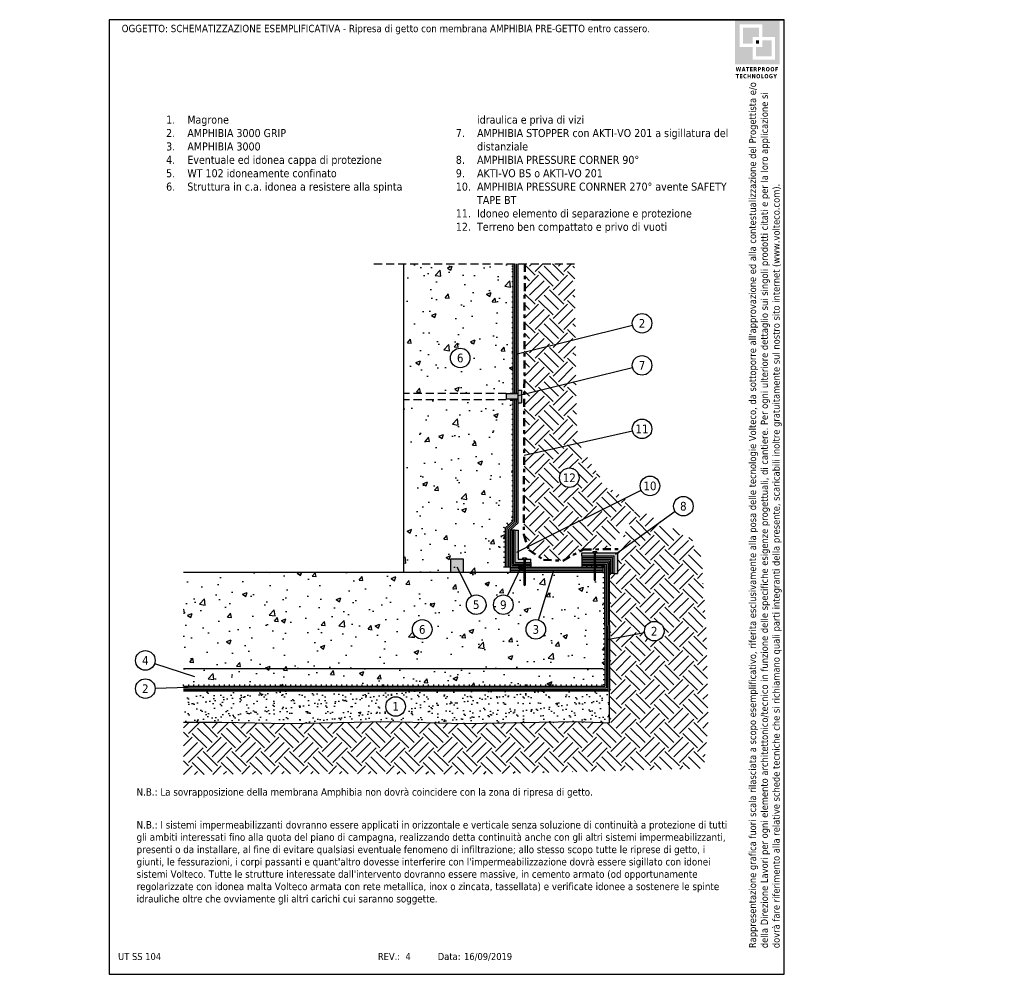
# Model space of a CAD drawing. Header units: millimetres. Extents: x 2530 to 2679, y 1884 to 1914.
import ezdxf
from ezdxf.enums import TextEntityAlignment as Align

# ---------------------------------------------------------------- set-up
doc = ezdxf.new("R2010")
doc.units = ezdxf.units.MM
for name, pattern in [('CONTINUA', [0]), ('DASHDOT', [1, 0.5, -0.25, 0, -0.25]), ('HIDDEN', [0.375, 0.25, -0.125])]:
    doc.linetypes.add(name, pattern=pattern)
doc.layers.add('109', color=7, linetype='CONTINUA')
doc.layers.add('nascosto', color=7, linetype='Continuous', lineweight=25, plot=False)
doc.styles.add('tahoma', font='tahoma.ttf', dxfattribs={"height": 0.3})
pattern_1 = [(50, (134.003, -1.8026), (1.45747735, -0.1275127), [0.1524, -1.6764]), (355, (134.003, -1.8026), (-0.2819474, 1.52845476), [0.12192, -1.3411247]), (100.451445, (134.1245, -1.8132), (1.17553, 1.400942), [0.1295201, -1.42472196]), (46.1842, (134.003, -1.3962), (2.1686323, -0.3363386), [0.2286, -2.5146]), (96.63556, (134.1837, -1.4242), (1.8992331, 1.979409), [0.1942802, -2.1370849]), (351.18415, (134.003, -1.3962), (1.899233, 1.979409), [0.1828797, -2.0116779]), (21, (134.2062, -1.4978), (1.21291513, -0.8181216), [0.1524, -1.6764]), (326, (134.2062, -1.4978), (0.4944162, 1.4735037), [0.12192, -1.34112]), (71.451445, (134.3073, -1.566), (1.70733135, 0.65538215), [0.1295201, -1.4247195]), (37.5, (134.003, -1.80256), (0.02470883, 0.67644031), [0, -1.324864, 0, -1.36144, 0, -1.3462]), (7.5, (134.003, -1.80256), (0.5345573, 0.8014446), [0, -0.776224, 0, -1.294384, 0, -0.51308]), (327.5, (133.54987, -1.80256), (1.08472476, -0.04582995), [0, -0.508, 0, -1.58496, 0, -2.10312]), (317.5, (133.3467, -1.8026), (1.18503345, 0.20341193), [0, -0.6604, 0, -1.052576, 0, -1.49352])]
pattern_2 = [(0, (134.003, -1.80256), (0, 0.15875), [])]

# ---------------------------------------------------------------- blocks, each defined once
blk = doc.blocks.new('BLOCK_121')
at = {"layer": '109', "color": 7}
blk.add_point((44475, 18953), dxfattribs=at)

msp = doc.modelspace()

# ---------------------------------------------------------------- hatches: boundary and pattern name
h = msp.add_hatch(color=252)
h.dxf.hatch_style = 1
h.paths.add_polyline_path([(2672.07, 1913.567), (2670.682, 1913.567), (2670.682, 1912.178), (2672.07, 1912.178)])
h.paths.add_polyline_path([(2670.827, 1912.718), (2670.827, 1913.42), (2671.529, 1913.42), (2671.529, 1913.027), (2671.925, 1913.027), (2671.925, 1912.325), (2671.223, 1912.325), (2671.223, 1912.718)], flags=16)
h.paths.add_polyline_path([(2670.93, 1912.822), (2670.93, 1913.316), (2671.425, 1913.316), (2671.425, 1913.027), (2671.223, 1913.027), (2671.223, 1912.822)], flags=0)
h.paths.add_polyline_path([(2671.326, 1912.718), (2671.529, 1912.718), (2671.529, 1912.923), (2671.822, 1912.923), (2671.822, 1912.429), (2671.326, 1912.429)], flags=0)
h.paths.add_polyline_path([(2671.326, 1912.822), (2671.326, 1912.923), (2671.425, 1912.923), (2671.425, 1912.822)], flags=0)
h.paths.add_polyline_path([(2671.425, 1913.316), (2670.93, 1913.316), (2670.93, 1912.822), (2671.223, 1912.822), (2671.223, 1913.027), (2671.425, 1913.027)], flags=0)
h.paths.add_polyline_path([(2671.425, 1912.923), (2671.326, 1912.923), (2671.326, 1912.822), (2671.425, 1912.822)], flags=0)
h.paths.add_polyline_path([(2671.822, 1912.923), (2671.529, 1912.923), (2671.529, 1912.718), (2671.326, 1912.718), (2671.326, 1912.429), (2671.822, 1912.429)], flags=0)
h = msp.add_hatch(color=252)
h.dxf.hatch_style = 1
h.paths.add_polyline_path([(2671.425, 1913.316), (2670.93, 1913.316), (2670.93, 1912.822), (2671.223, 1912.822), (2671.223, 1913.027), (2671.425, 1913.027)])
h = msp.add_hatch(color=252)
h.dxf.hatch_style = 1
h.paths.add_polyline_path([(2671.425, 1912.923), (2671.326, 1912.923), (2671.326, 1912.822), (2671.425, 1912.822)])
h = msp.add_hatch(color=252)
h.dxf.hatch_style = 1
h.paths.add_polyline_path([(2671.822, 1912.923), (2671.529, 1912.923), (2671.529, 1912.718), (2671.326, 1912.718), (2671.326, 1912.429), (2671.822, 1912.429)])
at = {"linetype": 'CONTINUA'}
h = msp.add_hatch(dxfattribs=at)
h.set_pattern_fill('EARTH', color=8, scale=0.1, angle=45, style=0)
h.set_pattern_definition([(45, (-1468.25826, -453.38616), (0, 0.89802561), [0.635, -0.635]), (45, (-1468.42664, -453.2178), (0, 0.89802561), [0.635, -0.635]), (45, (-1468.595, -453.0494), (0, 0.89802561), [0.635, -0.635]), (135, (-1468.595, -452.93714), (-0.89802561, 0), [0.635, -0.635]), (135, (-1468.42664, -452.76876), (-0.89802561, 0), [0.635, -0.635]), (135, (-1468.25826, -452.6004), (-0.89802561, 0), [0.635, -0.635])])
edge = h.paths.add_edge_path()
edge.add_line((2669.64, 1896.816), (2669.314, 1897.421))
edge.add_line((2669.314, 1897.421), (2667.786, 1898.267))
edge.add_line((2667.786, 1898.267), (2667.608, 1898.396))
edge.add_line((2667.608, 1898.396), (2667.038, 1897.094))
edge.add_line((2667.038, 1897.094), (2667.017, 1896.982))
edge.add_line((2667.017, 1896.982), (2667.018, 1896.332))
edge.add_line((2667.018, 1896.332), (2666.918, 1896.332))
edge.add_line((2666.918, 1896.332), (2666.768, 1896.332))
edge.add_line((2666.768, 1896.332), (2666.773, 1894.283))
edge.add_line((2666.773, 1894.283), (2667.866, 1894.488))
edge.add_arc((2668.165, 1894.544), 0.304, 180, 190.6274, ccw=False)
edge.add_arc((2668.165, 1894.544), 0.304, 0, 180, ccw=False)
edge.add_arc((2668.165, 1894.544), 0.304, -169.3726, 0, ccw=False)
edge.add_line((2667.866, 1894.488), (2666.773, 1894.283))
edge.add_line((2666.773, 1894.283), (2666.776, 1892.732))
edge.add_line((2666.776, 1892.732), (2666.776, 1891.69))
edge.add_line((2666.776, 1891.69), (2665.753, 1891.728))
edge.add_line((2665.753, 1891.728), (2662.253, 1891.668))
edge.add_line((2662.253, 1891.668), (2659.86, 1891.735))
edge.add_line((2659.86, 1891.735), (2656.761, 1891.672))
edge.add_line((2656.761, 1891.672), (2654.717, 1891.711))
edge.add_line((2654.717, 1891.711), (2653.523, 1891.711))
edge.add_line((2653.523, 1891.711), (2653.523, 1890.081))
edge.add_line((2653.523, 1890.081), (2657.378, 1890.106))
edge.add_line((2657.378, 1890.106), (2662.764, 1890.096))
edge.add_line((2662.764, 1890.096), (2669.702, 1890.27))
edge.add_line((2669.702, 1890.27), (2669.847, 1891.575))
edge.add_line((2669.847, 1891.575), (2669.792, 1894.414))
edge.add_line((2669.792, 1894.414), (2669.64, 1896.816))
h.paths.add_polyline_path([(2664.137, 1905.968), (2664.118, 1900.668), (2665.749, 1901.07), (2665.685, 1905.968)])
h.paths.add_polyline_path([(2665.965, 1897.085), (2666.763, 1897.092), (2667.608, 1898.396), (2667.231, 1898.669), (2664.229, 1897.174), (2664.262, 1897.072), (2664.721, 1896.759), (2665.316, 1896.734)])
h.paths.add_polyline_path([(2664.118, 1900.668), (2664.113, 1899.356), (2666.14, 1899.857), (2665.819, 1900.364), (2665.749, 1901.07)])
edge = h.paths.add_edge_path()
edge.add_arc((2665.523, 1899.316), 0.304, 0, 360)
h.paths.add_polyline_path([(2664.113, 1899.356), (2664.106, 1897.551), (2664.229, 1897.174), (2667.231, 1898.669), (2666.605, 1899.123), (2666.14, 1899.857)])
h = msp.add_hatch()
h.set_pattern_fill('AR-CONC', color=256, scale=0.008)
h.set_pattern_definition(pattern_1)
h.paths.add_polyline_path([(2665.024, 1896.382), (2664.145, 1896.382), (2664.145, 1895.975), (2664.13, 1895.96), (2664.115, 1895.975), (2664.115, 1896.382), (2653.523, 1896.382), (2653.523, 1892.832), (2666.626, 1892.832), (2666.618, 1896.582), (2666.568, 1896.532), (2666.568, 1896.382), (2666.332, 1896.382), (2666.332, 1896.125), (2666.317, 1896.11), (2666.302, 1896.125), (2666.302, 1896.382), (2665.024, 1896.382), (2664.568, 1894.888, -0.329987), (2664.784, 1894.597, -1), (2664.176, 1894.597, -0.503774), (2664.568, 1894.888)])
h.paths.add_polyline_path([(2661.251, 1894.597, -1), (2660.643, 1894.597, -1)], flags=16)
h.paths.add_polyline_path([(2663.78, 1905.968), (2660.374, 1905.968), (2660.374, 1901.942), (2663.78, 1901.942)])
h.paths.add_polyline_path([(2662.433, 1903.042, -1), (2661.825, 1903.042, -1)], flags=16)
h.paths.add_polyline_path([(2660.775, 1894.386), (2661.119, 1894.386), (2661.119, 1894.808), (2660.775, 1894.808)], flags=8)
h.paths.add_polyline_path([(2661.957, 1902.831), (2662.3, 1902.831), (2662.3, 1903.252), (2661.957, 1903.252)], flags=8)
h = msp.add_hatch()
h.set_pattern_fill('LINE', color=256, scale=0.05)
h.set_pattern_definition(pattern_2)
h.paths.add_polyline_path([(2663.53, 1897.748), (2663.48, 1897.77), (2663.48, 1896.532), (2663.53, 1896.532)])
h.paths.add_polyline_path([(2663.78, 1901.742), (2663.73, 1901.742), (2663.73, 1897.998), (2663.78, 1897.976)])
h.paths.add_polyline_path([(2663.78, 1905.968), (2663.73, 1905.968), (2663.73, 1901.942), (2663.78, 1901.942)])
h = msp.add_hatch(color=4)
h.dxf.hatch_style = 1
h.paths.add_polyline_path([(2663.93, 1905.968), (2663.88, 1905.968), (2663.88, 1903.159), (2663.93, 1903.171)])
h.paths.add_polyline_path([(2663.83, 1905.968), (2663.78, 1905.968), (2663.78, 1901.942), (2663.83, 1901.942)])
h.paths.add_polyline_path([(2663.93, 1903.171), (2663.88, 1903.159), (2663.88, 1901.942), (2663.93, 1901.942)])
h = msp.add_hatch(color=1)
h.dxf.hatch_style = 1
h.paths.add_polyline_path([(2664.03, 1902.042), (2663.93, 1902.042), (2663.93, 1901.922), (2663.56, 1901.922), (2663.56, 1901.762), (2663.93, 1901.762), (2663.93, 1901.642), (2664.03, 1901.642)])
h = msp.add_hatch(color=4)
h.dxf.hatch_style = 1
h.paths.add_polyline_path([(2666.667, 1896.632), (2666.332, 1896.632), (2666.332, 1896.582), (2666.618, 1896.582), (2666.618, 1896.582), (2666.626, 1892.832), (2666.626, 1892.832), (2653.523, 1892.832), (2653.523, 1892.782), (2666.676, 1892.782)])
h.paths.add_polyline_path([(2666.776, 1892.732), (2666.773, 1894.283), (2666.723, 1894.273), (2666.726, 1892.732), (2653.523, 1892.732), (2653.523, 1892.682), (2666.776, 1892.682)])
h.paths.add_polyline_path([(2666.302, 1896.632), (2665.917, 1896.632), (2665.917, 1896.582), (2666.302, 1896.582)], flags=16)
h.paths.add_polyline_path([(2666.767, 1896.732), (2666.332, 1896.732), (2666.332, 1896.682), (2666.717, 1896.682), (2666.723, 1894.273), (2666.773, 1894.283)])
h.paths.add_polyline_path([(2666.302, 1896.732), (2665.917, 1896.732), (2665.917, 1896.682), (2666.302, 1896.682)])
h.paths.add_polyline_path([(2666.302, 1896.782), (2665.917, 1896.782), (2665.917, 1896.732), (2666.302, 1896.732)])
h.paths.add_polyline_path([(2666.818, 1896.782), (2666.332, 1896.782), (2666.332, 1896.732), (2666.767, 1896.732), (2666.768, 1896.332), (2666.818, 1896.332)], flags=17)
h.paths.add_polyline_path([(2666.918, 1896.882), (2666.332, 1896.882), (2666.332, 1896.832), (2666.868, 1896.832), (2666.868, 1896.332), (2666.918, 1896.332)])
h.paths.add_polyline_path([(2666.302, 1896.882), (2665.917, 1896.882), (2665.917, 1896.832), (2666.302, 1896.832)])
h.paths.add_polyline_path([(2666.568, 1896.532), (2666.332, 1896.532), (2666.332, 1896.482), (2666.568, 1896.482)], flags=17)
h.paths.add_polyline_path([(2666.568, 1896.432), (2666.332, 1896.432), (2666.332, 1896.382), (2666.568, 1896.382)], flags=17)
h.paths.add_polyline_path([(2666.302, 1896.532), (2664.145, 1896.532), (2664.145, 1896.482), (2666.302, 1896.482)], flags=17)
h.paths.add_polyline_path([(2666.302, 1896.432), (2665.039, 1896.432), (2665.024, 1896.382), (2666.302, 1896.382)], flags=17)
h.paths.add_polyline_path([(2665.039, 1896.432), (2664.145, 1896.432), (2664.145, 1896.382), (2665.024, 1896.382)], flags=17)
h.paths.add_polyline_path([(2664.115, 1896.432), (2663.68, 1896.432), (2663.68, 1896.382), (2664.115, 1896.382)], flags=17)
h.paths.add_polyline_path([(2664.115, 1896.682), (2663.83, 1896.682), (2663.83, 1897.682), (2663.78, 1897.682), (2663.78, 1896.632), (2664.115, 1896.632)])
h.paths.add_polyline_path([(2664.33, 1896.582), (2664.145, 1896.582), (2664.145, 1896.532), (2664.33, 1896.532)], flags=17)
h.paths.add_polyline_path([(2664.33, 1896.682), (2664.145, 1896.682), (2664.145, 1896.632), (2664.33, 1896.632)])
h.paths.add_polyline_path([(2663.58, 1897.726), (2663.83, 1897.954), (2663.83, 1901.742), (2663.78, 1901.742), (2663.78, 1897.976), (2663.53, 1897.748), (2663.53, 1896.532), (2663.58, 1896.532)])
h.paths.add_polyline_path([(2663.68, 1897.682), (2663.93, 1897.91), (2663.93, 1901.742), (2663.88, 1901.742), (2663.88, 1897.932), (2663.63, 1897.704), (2663.63, 1896.532), (2663.68, 1896.534)])
edge = h.paths.add_edge_path()
edge.add_arc((2664.028, 1896.532), 0.0871, 144.9764, 180)
edge.add_line((2663.941, 1896.532), (2663.68, 1896.532))
edge.add_line((2663.68, 1896.532), (2663.68, 1897.682))
edge.add_line((2663.68, 1897.682), (2663.73, 1897.682))
edge.add_line((2663.73, 1897.682), (2663.73, 1896.582))
edge.add_line((2663.73, 1896.582), (2663.956, 1896.582))
edge = h.paths.add_edge_path()
edge.add_arc((2664.028, 1896.532), 0.0871, 0, 35.0236)
edge.add_line((2664.099, 1896.582), (2664.115, 1896.582))
edge.add_line((2664.115, 1896.582), (2664.115, 1896.532))
edge.add_line((2664.115, 1896.532), (2664.115, 1896.532))
edge = h.paths.add_edge_path()
edge.add_arc((2664.028, 1896.532), 0.0871, 180, 215.0236)
edge.add_line((2663.956, 1896.482), (2663.68, 1896.482))
edge.add_line((2663.68, 1896.482), (2663.68, 1896.532))
edge.add_line((2663.68, 1896.532), (2663.941, 1896.532))
edge = h.paths.add_edge_path()
edge.add_arc((2664.028, 1896.532), 0.0871, 324.9764, 360)
edge.add_line((2664.115, 1896.532), (2664.115, 1896.532))
edge.add_line((2664.115, 1896.532), (2664.115, 1896.482))
edge.add_line((2664.115, 1896.482), (2664.099, 1896.482))
h = msp.add_hatch()
h.set_pattern_fill('AR-CONC', color=256, scale=0.008)
h.set_pattern_definition(pattern_1)
h.paths.add_polyline_path([(2663.78, 1901.742), (2660.374, 1901.742), (2660.374, 1896.382), (2663.68, 1896.382), (2663.68, 1896.532), (2663.68, 1897.107), (2663.469, 1897.107), (2663.469, 1897.082), (2663.486, 1897.044), (2663.523, 1897.023), (2663.58, 1896.988), (2663.619, 1896.955), (2663.619, 1896.62), (2663.569, 1896.62), (2663.569, 1896.932), (2663.551, 1896.948), (2663.498, 1896.98), (2663.447, 1897.009), (2663.419, 1897.071), (2663.419, 1897.223), (2662.425, 1897.448, -0.894548), (2661.825, 1897.515, -1), (2662.433, 1897.515, -0.055661), (2662.425, 1897.448), (2663.419, 1897.223), (2663.419, 1897.475), (2663.469, 1897.475), (2663.469, 1897.107), (2663.53, 1897.107), (2663.53, 1897.748), (2663.78, 1897.976)])
h = msp.add_hatch()
h.set_pattern_fill('ANSI31', color=256, scale=0.05, angle=90)
h.set_pattern_definition([(135, (134.003, -1.80256), (-0.1122532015, -0.1122532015), [])])
h.paths.add_polyline_path([(2663.78, 1897.976), (2663.73, 1897.998), (2663.48, 1897.77), (2663.53, 1897.748)])
h = msp.add_hatch(color=1)
h.dxf.hatch_style = 1
h.paths.add_polyline_path([(2663.93, 1897.682), (2663.83, 1897.682), (2663.83, 1896.682), (2664.115, 1896.682), (2664.115, 1896.782), (2663.93, 1896.782)])
h.paths.add_polyline_path([(2664.33, 1896.782), (2664.145, 1896.782), (2664.145, 1896.682), (2664.33, 1896.682)])
h.paths.add_polyline_path([(2666.302, 1896.982), (2665.917, 1896.982), (2665.917, 1896.882), (2666.302, 1896.882)])
h.paths.add_polyline_path([(2667.017, 1896.982), (2666.332, 1896.982), (2666.332, 1896.882), (2666.918, 1896.882), (2666.918, 1896.332), (2667.018, 1896.332)])
h = msp.add_hatch(color=1)
h.dxf.hatch_style = 1
h.paths.add_polyline_path([(2662.227, 1896.782), (2661.827, 1896.782), (2661.827, 1896.382), (2662.227, 1896.382)])
h = msp.add_hatch()
h.set_pattern_fill('LINE', color=256, scale=0.05, angle=90)
h.set_pattern_definition([(90, (134.003, -1.80256), (-0.15875, 0), [])])
h.paths.add_polyline_path([(2666.576, 1892.882), (2653.523, 1892.882), (2653.523, 1892.832), (2666.626, 1892.832)])
h.paths.add_polyline_path([(2666.302, 1896.582), (2665.917, 1896.582), (2665.917, 1896.532), (2666.302, 1896.532)])
h.paths.add_polyline_path([(2666.568, 1896.532), (2666.568, 1896.532), (2666.332, 1896.532), (2666.332, 1896.582), (2666.618, 1896.582)])
h = msp.add_hatch(color=58)
h.dxf.hatch_style = 1
h.paths.add_polyline_path([(2663.941, 1896.532, 1), (2664.115, 1896.532, 1)])
h = msp.add_hatch()
h.set_pattern_fill('LINE', color=256, scale=0.05)
h.set_pattern_definition(pattern_2)
h.paths.add_polyline_path([(2666.618, 1896.582), (2666.568, 1896.532), (2666.576, 1892.882), (2666.626, 1892.832), (2666.626, 1892.832)])
h = msp.add_hatch()
h.set_pattern_fill('ANGLE', color=58)
h.set_pattern_definition([(0, (38.073, -2.6775), (0, 6.985), [5.08, -1.905]), (90, (38.073, -2.6775), (-6.985, 4e-16), [5.08, -1.905])])
h.paths.add_polyline_path([(2648.599, 1895.785, 1), (2648.424, 1895.785, 1)])
h = msp.add_hatch()
h.set_pattern_fill('AR-SAND', color=256, scale=0.008)
h.set_pattern_definition([(37.5, (-1468.25826, -453.38616), (-0.01280025, 0.39153059), [0, -0.308864, 0, -0.34544, 0, -0.3302]), (7.5, (-1468.25826, -453.38616), (0.359618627, 0.57346008), [0, -0.166624, 0, -0.278384, 0, -0.10668]), (327.5, (-1468.5082, -453.38616), (0.632793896, 0.001149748), [0, -0.1016, 0, -0.36576, 0, -0.47752]), (317.5, (-1468.5082, -453.38616), (0.61084516, 0.17834346), [0, -0.0508, 0, -0.239776, 0, -0.27432])])
h.paths.add_polyline_path([(2666.776, 1892.682), (2653.523, 1892.682), (2653.523, 1891.711), (2654.717, 1891.711), (2656.761, 1891.672), (2659.86, 1891.735), (2662.253, 1891.668), (2665.753, 1891.728), (2666.776, 1891.69)])
edge = h.paths.add_edge_path(flags=16)
edge.add_arc((2660.12, 1892.2), 0.304, 0, 360)
h.paths.add_polyline_path([(2659.951, 1891.997), (2660.289, 1891.997), (2660.289, 1892.404), (2659.951, 1892.404)], flags=0)

# ---------------------------------------------------------------- linework, layer by layer
for p, q in [((2666.209, 1913.567), (2672.209, 1913.567)), ((2667.489, 1904.049), (2663.86, 1903.154)), ((2667.489, 1902.74), (2663.93, 1901.86)), ((2663.93, 1901.922), (2663.56, 1901.922)), ((2663.56, 1901.922), (2663.56, 1901.762)), ((2663.93, 1902.042), (2664.03, 1902.042)), ((2664.03, 1902.042), (2664.03, 1901.642)), ((2663.93, 1901.762), (2663.56, 1901.762)), ((2663.93, 1901.642), (2664.03, 1901.642)), ((2667.487, 1900.769), (2664.115, 1900.009)), ((2663.888, 1897.004), (2667.757, 1898.931)), ((2668.814, 1898.265), (2666.958, 1896.93)), ((2663.53, 1897.748), (2663.78, 1897.976)), ((2663.58, 1897.726), (2663.83, 1897.954)), ((2663.63, 1897.704), (2663.88, 1897.932)), ((2663.68, 1897.682), (2663.93, 1897.91)), ((2663.78, 1897.976), (2663.73, 1897.998)), ((2663.53, 1897.748), (2663.48, 1897.77)), ((2663.53, 1897.748), (2663.53, 1896.532)), ((2663.58, 1897.726), (2663.58, 1896.532)), ((2663.63, 1897.704), (2663.63, 1896.532)), ((2663.68, 1897.682), (2663.68, 1896.532)), ((2663.83, 1897.682), (2663.68, 1897.682)), ((2663.73, 1897.682), (2663.73, 1896.582)), ((2663.78, 1897.682), (2663.78, 1896.632)), ((2663.83, 1897.682), (2663.83, 1896.682)), ((2663.83, 1897.682), (2663.93, 1897.682)), ((2663.93, 1897.682), (2663.93, 1896.782)), ((2665.917, 1896.882), (2665.917, 1896.982)), ((2666.255, 1897.012), (2666.255, 1896.982)), ((2666.302, 1896.125), (2666.302, 1896.982)), ((2666.332, 1896.982), (2666.332, 1896.125)), ((2666.38, 1897.012), (2666.38, 1896.982)), ((2662.227, 1896.782), (2661.827, 1896.782)), ((2661.827, 1896.782), (2661.827, 1896.382)), ((2662.227, 1896.382), (2662.227, 1896.782)), ((2664.068, 1896.812), (2664.068, 1896.782)), ((2664.115, 1895.975), (2664.115, 1896.782)), ((2664.145, 1896.782), (2664.145, 1895.975)), ((2664.192, 1896.812), (2664.192, 1896.782)), ((2664.33, 1896.682), (2664.33, 1896.782)), ((2664.33, 1896.682), (2664.33, 1896.532)), ((2665.917, 1896.882), (2666.302, 1896.882)), ((2665.917, 1896.882), (2665.917, 1896.732)), ((2665.917, 1896.832), (2666.302, 1896.832)), ((2665.917, 1896.732), (2665.917, 1896.532)), ((2666.332, 1896.882), (2666.918, 1896.882)), ((2666.332, 1896.832), (2666.868, 1896.832)), ((2666.332, 1896.782), (2666.818, 1896.782)), ((2666.332, 1896.732), (2666.767, 1896.732)), ((2666.818, 1896.332), (2666.818, 1896.782)), ((2666.868, 1896.332), (2666.868, 1896.832)), ((2666.918, 1896.332), (2666.918, 1896.882)), ((2662.489, 1895.636), (2662.034, 1896.533)), ((2663.68, 1896.532), (2663.48, 1896.532)), ((2663.601, 1895.639), (2664.028, 1896.532)), ((2663.68, 1896.532), (2663.68, 1896.382)), ((2664.568, 1894.888), (2665.042, 1896.441)), ((2666.568, 1896.532), (2666.618, 1896.582)), ((2666.317, 1896.11), (2666.302, 1896.125)), ((2666.317, 1896.11), (2666.332, 1896.125)), ((2666.918, 1896.332), (2666.768, 1896.332)), ((2666.918, 1896.332), (2667.018, 1896.332)), ((2664.13, 1895.96), (2664.115, 1895.975)), ((2664.13, 1895.96), (2664.145, 1895.975)), ((2667.866, 1894.488), (2666.699, 1894.269)), ((2652.622, 1893.537), (2653.859, 1893.134)), ((2652.637, 1892.767), (2653.666, 1892.805))]:
    msp.add_line(p, q)
at = {"linetype": 'HIDDEN'}
for p, q in [((2659.446, 1905.968), (2665.685, 1905.968)), ((2663.93, 1901.942), (2660.374, 1901.942)), ((2663.93, 1901.742), (2660.374, 1901.742))]:
    msp.add_line(p, q, dxfattribs=at)
at = {"linetype": 'DASHDOT', "lineweight": 50, "ltscale": 0.5}
msp.add_lwpolyline([(2664.137, 1905.968), (2664.106, 1897.551), (2664.262, 1897.072), (2664.721, 1896.759), (2665.316, 1896.734), (2665.965, 1897.085), (2667.038, 1897.094)], dxfattribs=at)
msp.add_lwpolyline([(2653.523, 1891.711), (2654.717, 1891.711), (2656.761, 1891.672), (2659.86, 1891.735), (2662.253, 1891.668), (2665.753, 1891.728), (2666.776, 1891.69), (2666.776, 1892.732)])
for centre, radius in [((2667.784, 1904.122), 0.304), ((2662.129, 1903.042), 0.304), ((2667.784, 1902.813), 0.304), ((2667.784, 1900.836), 0.304), ((2665.523, 1899.316), 0.304), ((2664.028, 1896.532), 0.0871), ((2662.627, 1895.365), 0.304), ((2663.47, 1895.365), 0.304), ((2660.947, 1894.597), 0.304), ((2664.48, 1894.597), 0.304), ((2668.165, 1894.544), 0.304)]:
    msp.add_circle(centre, radius)
at = {"layer": '109', "color": 7, "linetype": 'CONTINUA'}
for p, q in [((2660.374, 1896.382), (2660.374, 1905.968)), ((2663.78, 1901.942), (2663.78, 1905.968)), ((2663.78, 1901.942), (2663.78, 1905.968)), ((2663.83, 1901.942), (2663.83, 1905.968)), ((2663.88, 1901.942), (2663.88, 1905.968)), ((2663.93, 1901.642), (2663.93, 1905.968)), ((2663.78, 1897.976), (2663.78, 1901.742)), ((2663.83, 1897.954), (2663.83, 1901.742)), ((2663.88, 1897.932), (2663.88, 1901.742)), ((2663.93, 1897.91), (2663.93, 1901.742)), ((2665.917, 1896.982), (2666.302, 1896.982)), ((2666.38, 1897.012), (2666.255, 1897.012)), ((2666.332, 1896.982), (2667.017, 1896.982)), ((2667.017, 1896.982), (2667.018, 1896.332)), ((2663.83, 1896.682), (2664.115, 1896.682)), ((2663.93, 1896.782), (2664.115, 1896.782)), ((2664.192, 1896.812), (2664.068, 1896.812)), ((2664.145, 1896.782), (2664.33, 1896.782)), ((2664.145, 1896.682), (2664.33, 1896.682)), ((2665.917, 1896.782), (2666.302, 1896.782)), ((2665.917, 1896.732), (2666.302, 1896.732)), ((2665.917, 1896.682), (2666.302, 1896.682)), ((2666.332, 1896.682), (2666.717, 1896.682)), ((2666.717, 1896.682), (2666.726, 1892.732)), ((2666.767, 1896.732), (2666.776, 1892.732)), ((2653.523, 1896.382), (2664.115, 1896.382)), ((2663.68, 1896.532), (2663.941, 1896.532)), ((2663.68, 1896.482), (2663.956, 1896.482)), ((2663.68, 1896.432), (2664.115, 1896.432)), ((2663.73, 1896.582), (2663.956, 1896.582)), ((2663.78, 1896.632), (2664.115, 1896.632)), ((2664.099, 1896.582), (2664.115, 1896.582)), ((2664.099, 1896.482), (2664.115, 1896.482)), ((2664.115, 1896.532), (2664.115, 1896.532)), ((2664.145, 1896.632), (2664.33, 1896.632)), ((2664.145, 1896.582), (2664.33, 1896.582)), ((2664.145, 1896.532), (2666.302, 1896.532)), ((2664.145, 1896.482), (2666.302, 1896.482)), ((2664.145, 1896.432), (2666.302, 1896.432)), ((2664.145, 1896.382), (2666.302, 1896.382)), ((2665.917, 1896.632), (2666.302, 1896.632)), ((2665.917, 1896.582), (2666.302, 1896.582)), ((2666.332, 1896.632), (2666.667, 1896.632)), ((2666.332, 1896.582), (2666.618, 1896.582)), ((2666.332, 1896.532), (2666.568, 1896.532)), ((2666.332, 1896.482), (2666.568, 1896.482)), ((2666.332, 1896.432), (2666.568, 1896.432)), ((2666.332, 1896.382), (2666.568, 1896.382)), ((2666.568, 1896.532), (2666.568, 1896.382)), ((2666.618, 1896.582), (2666.626, 1892.832)), ((2666.667, 1896.632), (2666.676, 1892.782)), ((2653.523, 1893.382), (2666.575, 1893.382)), ((2653.523, 1892.832), (2666.626, 1892.832)), ((2653.523, 1892.782), (2666.676, 1892.782)), ((2653.523, 1892.732), (2666.726, 1892.732)), ((2653.523, 1892.682), (2666.776, 1892.682))]:
    msp.add_line(p, q, dxfattribs=at)
for centre in [(2667.784, 1904.122), (2662.129, 1903.042), (2667.784, 1902.813), (2667.784, 1900.836), (2665.523, 1899.316), (2668.032, 1899.062), (2669.07, 1898.43), (2662.627, 1895.365), (2663.47, 1895.365), (2660.947, 1894.597), (2664.48, 1894.597), (2668.165, 1894.544), (2652.333, 1893.632), (2652.333, 1892.756), (2660.12, 1892.2)]:
    msp.add_circle(centre, 0.304, dxfattribs=at)
at = {"layer": 'nascosto', "color": 3, "linetype": 'CONTINUA', "lineweight": 30}
for p, q in [((2651.209, 1913.567), (2651.209, 1883.867)), ((2672.209, 1913.567), (2651.209, 1913.567)), ((2672.209, 1883.867), (2672.209, 1913.567)), ((2651.209, 1883.867), (2672.209, 1883.867))]:
    msp.add_line(p, q, dxfattribs=at)

# ---------------------------------------------------------------- block references
at = {"layer": '109', "color": 7, "linetype": 'CONTINUA', "xscale": 0.0009500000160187, "yscale": 0.0009500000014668, "zscale": 0.00095}
msp.add_blockref('BLOCK_121', (2618.94, 1878.376), dxfattribs=at)

# ---------------------------------------------------------------- texts
at = {"style": 'tahoma'}
for s, p in [('UT SS 104', (2651.486, 1884.531)), ('REV.:', (2659.567, 1884.531)), (' 4', (2660.343, 1884.531)), ('Data:', (2661.431, 1884.531)), ('16/09/2019', (2662.248, 1884.531))]:
    msp.add_text(s, height=0.22, rotation=0.0017, dxfattribs=at).set_placement(p, align=Align.TOP_LEFT)
at = {"insert": (2651.596, 1913.408), "char_height": 0.23, "attachment_point": 1, "style": 'tahoma'}
msp.add_mtext_dynamic_manual_height_columns('OGGETTO: SCHEMATIZZAZIONE ESEMPLIFICATIVA - Ripresa di getto con membrana AMPHIBIA PRE-GETTO entro cassero.', width=19.87543, gutter_width=0, heights=[0.567], dxfattribs=at)
at = {"color": 252, "insert": (2670.699, 1912.091), "char_height": 0.13017, "attachment_point": 1, "style": 'tahoma'}
msp.add_mtext_dynamic_manual_height_columns('{\\fTahoma|b1|i0|c0|p34;\\T1.1;WATERPROOF TECHNOLOGY}', width=1.63687, gutter_width=12.5, heights=[0], dxfattribs=at)
at = {"insert": (2671.113, 1884.681), "char_height": 0.22, "attachment_point": 1, "rotation": 90, "style": 'tahoma'}
msp.add_mtext_dynamic_manual_height_columns("Rappresentazione grafica fuori scala rilasciata a scopo esemplificativo, riferita esclusivamente alla posa delle tecnologie Volteco, da sottoporre all'approvazione ed alla contestualizzazione del Progettista e/o della Direzione Lavori per ogni elemento architettonico/tecnico in funzione delle specifiche esigenze progettuali, di cantiere. Per ogni ulteriore dettaglio sui singoli prodotti citati e per la loro applicazione si dovrà fare riferimento alla relative schede tecniche che si richiamano quali parti integranti della presente, scaricabili inoltre gratuitamente sul nostro sito internet (www.volteco.com).", width=26.9233, gutter_width=0, heights=[3.545], dxfattribs=at)
note = msp.add_mtext_static_columns([''] * 2, width=8.5663, gutter_width=0.446, height=2.186, dxfattribs=dict(insert=(2652.98, 1910.582), char_height=0.22, attachment_point=1, style='tahoma'))
for column, words in zip([note] + note.columns.linked_columns, ['\\pi-0.66,l0.66,t0.66;{\\H1.1364x;1.^IMagrone\\P2.^IAMPHIBIA 3000 GRIP\\P3.^IAMPHIBIA 3000\\P4.^IEventuale ed idonea cappa di protezione\\P5.^IWT 102 idoneamente confinato \\P6.^IStruttura in c.a. idonea a resistere alla spinta idraulica e priva di vizi\\P7.^IAMPHIBIA STOPPER con AKTI-VO 201 a sigillatura del distanziale\\P}', '\\pi-0.66,l0.66,t0.66;{\\H1.1364x;8.^IAMPHIBIA PRESSURE CORNER 90°\\P9.^IAKTI-VO BS o AKTI-VO 201\\P10.^IAMPHIBIA PRESSURE CONRNER 270° avente SAFETY TAPE BT\\P11.^IIdoneo elemento di separazione e protezione\\P12.^ITerreno ben compattato e privo di vuoti\\P\\pi0,l0,tz;\\P}']):
    column.text = words
at = {"char_height": 0.23, "width": 18.51096, "attachment_point": 1, "style": 'tahoma'}
for s, insert in [('N.B.: La sovrapposizione della membrana Amphibia non dovrà coincidere con la zona di ripresa di getto.', (2652.061, 1889.654)), ("N.B.: I sistemi impermeabilizzanti dovranno essere applicati in orizzontale e verticale senza soluzione di continuità a protezione di tutti gli ambiti interessati fino alla quota del piano di campagna, realizzando detta continuità anche con gli altri sistemi impermeabilizzanti, presenti o da installare, al fine di evitare qualsiasi eventuale fenomeno di infiltrazione; allo stesso scopo tutte le riprese di getto, i giunti, le fessurazioni, i corpi passanti e quant'altro dovesse interferire con l'impermeabilizzazione dovrà essere sigillato con idonei sistemi Volteco. Tutte le strutture interessate dall'intervento dovranno essere massive, in cemento armato (od opportunamente regolarizzate con idonea malta Volteco armata con rete metallica, inox o zincata, tassellata) e verificate idonee a sostenere le spinte idrauliche oltre che ovviamente gli altri carichi cui saranno soggette.", (2652.061, 1888.633))]:
    msp.add_mtext(s, dxfattribs=dict(at, insert=insert))
at = {"layer": '109', "color": 7, "style": 'tahoma'}
for s, p in [('2', (2667.784, 1904.122)), ('6', (2662.129, 1903.042)), ('7', (2667.784, 1902.813)), ('11', (2667.784, 1900.836)), ('12', (2665.523, 1899.316)), ('10', (2668.032, 1899.062)), ('8', (2669.07, 1898.43)), ('5', (2662.627, 1895.365)), ('9', (2663.47, 1895.365)), ('6', (2660.947, 1894.597)), ('3', (2664.48, 1894.597)), ('2', (2668.165, 1894.544)), ('4', (2652.333, 1893.632)), ('2', (2652.333, 1892.756)), ('1', (2660.12, 1892.2))]:
    msp.add_text(s, height=0.27, dxfattribs=at).set_placement(p, align=Align.MIDDLE)

doc.saveas('drawing.dxf')
